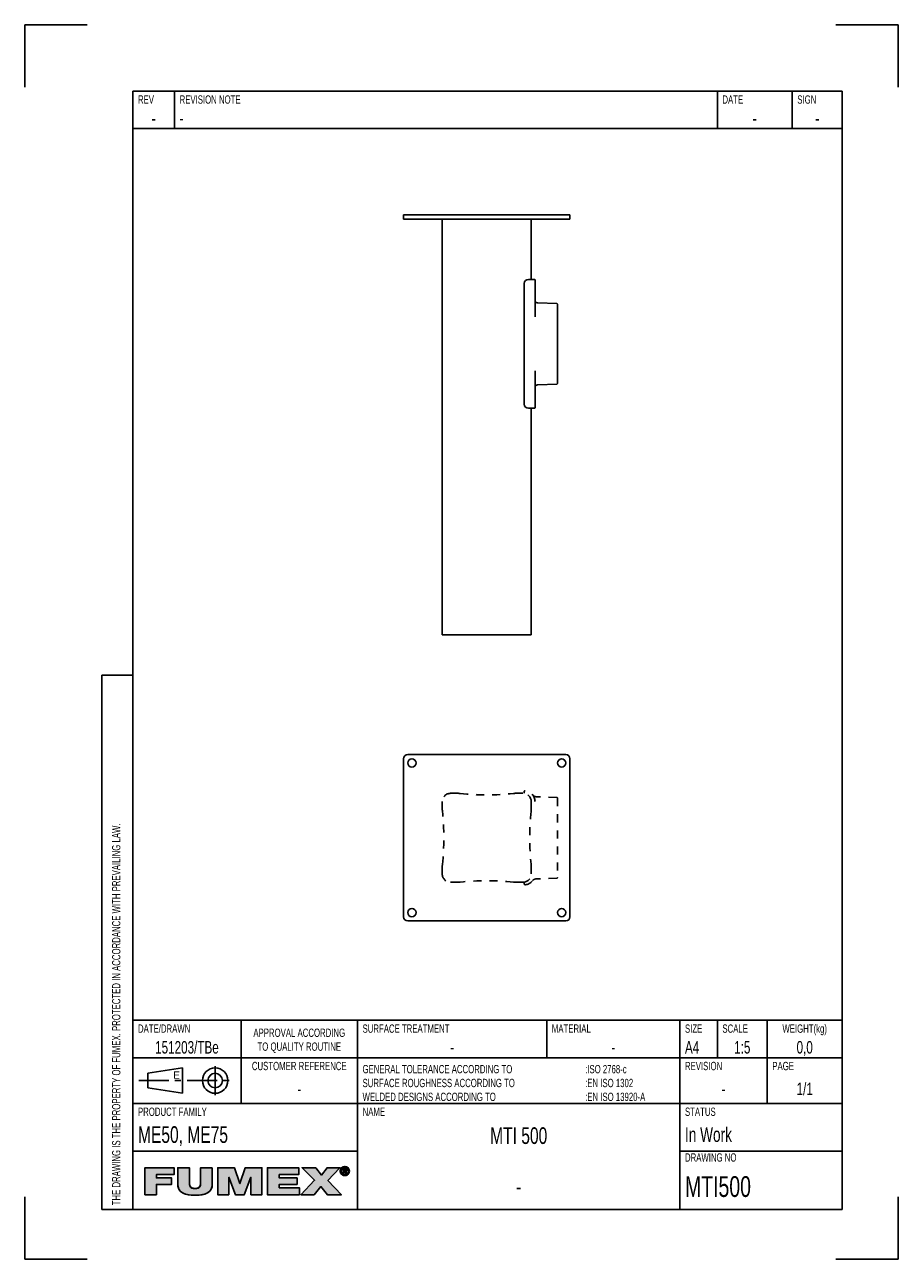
# Model space of a CAD drawing. Extents: x 0 to 210, y 0 to 297.
import ezdxf

# ---------------------------------------------------------------- set-up
doc = ezdxf.new("R2010")
doc.units = 0
doc.header["$LTSCALE"] = 19.36
doc.linetypes.add('CENTER', pattern=[0.6, 0.375, -0.075, 0.075, -0.075])
doc.linetypes.add('HIDDEN', pattern=[0.2, 0.1, -0.1])
doc.layers.get('0').update_dxf_attribs({"linetype": 'CONTINUOUS'})
for name, color, linetype in [('100727_DXF_CONTINUOUS_LINE', 7, 'CONTINUOUS'), ('100760_DXF_CONTINUOUS_LINE', 7, 'CONTINUOUS'), ('100760_DXF_HIDDEN_LINE', 7, 'CONTINUOUS'), ('G_MTI_SPIGOT_75_DXF_HIDDEN', 7, 'CONTINUOUS'), ('G_MTI_SPIGOTDXF_CONTINUOUS', 7, 'CONTINUOUS'), ('MTI500_DXF_CONTINUOUS_LINE', 7, 'CONTINUOUS'), ('MTI500_DXF_FORMAT', 7, 'CONTINUOUS')]:
    doc.layers.add(name, color=color, linetype=linetype)
doc.styles.add('TEXTSTYLE_2', font='txt', dxfattribs={"width": 0.7})
doc.styles.add('TEXTSTYLE_3', font='txt')

# ---------------------------------------------------------------- blocks, each defined once
blk = doc.blocks.new('SYMBOL_11_BL0', base_point=(53.46, 18.84))
at = {"layer": 'MTI500_DXF_FORMAT', "linetype": 'CONTINUOUS'}
for points in [[(31.68, 15.55), (28.88, 15.55), (28.88, 22.04), (35.91, 22.04), (35.91, 20.38), (31.68, 20.38), (31.68, 19.57), (35.31, 19.57), (35.31, 18.02), (31.68, 18.02)], [(45.09, 22.04), (45.09, 18.06), (45.05, 17.56), (44.94, 17.13), (44.76, 16.75), (44.51, 16.42), (44.19, 16.14), (43.78, 15.89), (43.27, 15.69), (42.64, 15.53), (41.87, 15.43), (40.95, 15.4), (40.03, 15.43), (39.26, 15.53), (38.63, 15.69), (38.12, 15.89), (37.71, 16.14), (37.38, 16.43), (37.13, 16.76), (36.95, 17.13), (36.84, 17.56), (36.8, 18.06), (36.8, 22.04), (39.6, 22.04), (39.6, 18.51), (39.62, 18.08), (39.67, 17.75), (39.78, 17.5), (39.95, 17.3), (40.19, 17.15), (40.52, 17.05), (40.97, 17.02), (41.4, 17.05), (41.72, 17.15), (41.96, 17.3), (42.12, 17.5), (42.22, 17.76), (42.28, 18.09), (42.29, 18.51), (42.29, 22.04)], [(49.07, 15.55), (46.42, 15.55), (46.42, 22.04), (50.41, 22.04), (51.7, 18.22), (51.73, 18.22), (53.03, 22.04), (57.01, 22.04), (57.01, 15.55), (54.37, 15.55), (54.37, 19.72), (54.34, 19.72), (52.76, 15.55), (50.67, 15.55), (49.09, 19.72), (49.07, 19.72)], [(66.03, 15.55), (58.36, 15.55), (58.36, 22.04), (65.89, 22.04), (65.89, 20.38), (61.17, 20.38), (61.17, 19.57), (65.46, 19.57), (65.46, 18.02), (61.17, 18.02), (61.17, 17.22), (66.03, 17.22)], [(69.59, 15.55), (66.38, 15.55), (69.67, 19.01), (66.68, 22.04), (69.96, 22.04), (71.34, 20.28), (72.69, 22.04), (75.79, 22.04), (72.88, 18.99), (76.12, 15.55), (72.75, 15.55), (71.2, 17.49)], [(76.31, 21.83), (76.23, 21.72), (76.16, 21.61), (76.12, 21.49), (76.09, 21.35), (76.08, 21.21), (75.87, 21.05), (75.86, 21.21), (75.87, 21.38), (75.91, 21.53), (75.97, 21.68), (76.05, 21.82), (76.36, 21.87)], [(76.09, 21.07), (76.12, 20.94), (76.16, 20.81), (76.23, 20.7), (76.31, 20.6), (76.15, 20.48), (76.05, 20.61), (75.97, 20.74), (75.91, 20.89), (75.87, 21.05), (76.08, 21.21)], [(76.46, 21.96), (76.36, 21.87), (76.05, 21.82), (76.15, 21.94), (76.57, 22.02)], [(76.69, 22.07), (76.57, 22.02), (76.15, 21.94), (76.27, 22.05), (76.82, 22.1)], [(76.95, 22.11), (76.82, 22.1), (76.27, 22.05), (76.33, 22.1), (77.43, 22.18), (77.57, 22.1), (77.64, 22.05), (77.76, 21.94), (77.85, 21.82), (77.93, 21.68), (77.99, 21.53), (78.03, 21.38), (78.04, 21.21), (78.03, 21.05), (77.99, 20.89), (77.93, 20.74), (77.86, 20.61), (77.76, 20.48), (77.64, 20.37), (77.57, 20.32), (77.43, 20.24), (77.28, 20.18), (77.12, 20.15), (76.79, 20.15), (76.63, 20.18), (76.48, 20.24), (76.4, 20.28), (76.95, 20.32), (77.09, 20.33), (77.22, 20.35), (77.34, 20.4), (77.45, 20.47), (77.55, 20.55), (77.59, 20.6), (77.67, 20.7), (77.74, 20.81), (77.78, 20.94), (77.81, 21.07), (77.82, 21.21), (77.81, 21.35), (77.78, 21.49), (77.74, 21.61), (77.67, 21.72), (77.59, 21.83), (77.55, 21.87), (77.45, 21.95), (77.34, 22.02), (77.21, 22.07), (77.09, 22.1)], [(76.95, 22.29), (77.12, 22.27), (77.28, 22.24), (77.43, 22.18), (76.33, 22.1), (76.48, 22.18), (76.63, 22.24), (76.79, 22.27)], [(76.73, 21.67), (76.54, 20.59), (76.54, 21.83), (77.01, 21.83), (77.01, 21.83), (77.12, 21.83), (77.2, 21.81), (77.27, 21.79), (77.33, 21.76), (77.37, 21.72), (77.39, 21.7), (77.4, 21.67), (77.43, 21.62), (77.44, 21.56), (77.45, 21.48), (77.44, 21.4), (77.43, 21.34), (77.4, 21.29), (77.08, 21.3), (77.12, 21.3), (77.15, 21.31), (77.18, 21.33), (77.2, 21.34), (77.22, 21.36), (77.23, 21.39), (77.24, 21.42), (77.25, 21.45), (77.25, 21.49), (77.25, 21.52), (77.24, 21.55), (77.23, 21.58), (77.22, 21.6), (77.2, 21.62), (77.17, 21.63), (77.14, 21.65), (77.11, 21.66), (77.07, 21.67), (77.02, 21.67), (76.98, 21.67), (76.85, 21.67)], [(76.95, 21.29), (76.97, 21.29), (77.03, 21.29), (77.08, 21.3), (77.4, 21.29), (76.73, 21.13), (76.73, 20.59), (76.54, 20.59), (76.73, 21.67), (76.73, 21.48), (76.73, 21.29), (76.84, 21.29)], [(77.13, 21.14), (77.48, 20.59), (77.27, 20.59), (76.94, 21.13), (76.73, 21.13), (77.4, 21.29), (77.36, 21.24), (77.32, 21.2), (77.26, 21.17), (77.2, 21.15)], [(76.35, 20.55), (76.46, 20.47), (76.26, 20.37), (76.15, 20.48), (76.31, 20.6)], [(76.57, 20.4), (76.69, 20.35), (76.4, 20.28), (76.26, 20.37), (76.46, 20.47)]]:
    blk.add_hatch(color=7, dxfattribs=at).paths.add_polyline_path(points)
at = {"layer": 'MTI500_DXF_FORMAT', "color": 7, "linetype": 'CONTINUOUS'}
for p, q in [((35.91, 22.04), (28.88, 22.04)), ((28.88, 22.04), (28.88, 15.55)), ((35.91, 22.04), (28.88, 22.04)), ((28.88, 22.04), (28.88, 15.55)), ((35.91, 20.38), (35.91, 22.04)), ((35.91, 20.38), (35.91, 22.04)), ((50.41, 22.04), (46.42, 22.04)), ((46.42, 22.04), (46.42, 15.55)), ((50.41, 22.04), (46.42, 22.04)), ((46.42, 22.04), (46.42, 15.55)), ((51.7, 18.22), (50.41, 22.04)), ((51.7, 18.22), (50.41, 22.04)), ((53.03, 22.04), (51.73, 18.22)), ((53.03, 22.04), (51.73, 18.22)), ((57.01, 22.04), (53.03, 22.04)), ((57.01, 22.04), (53.03, 22.04)), ((57.01, 15.55), (57.01, 22.04)), ((57.01, 15.55), (57.01, 22.04)), ((65.89, 22.04), (58.36, 22.04)), ((58.36, 22.04), (58.36, 15.55)), ((65.89, 22.04), (58.36, 22.04)), ((58.36, 22.04), (58.36, 15.55)), ((65.89, 20.38), (65.89, 22.04)), ((65.89, 20.38), (65.89, 22.04)), ((69.96, 22.04), (66.68, 22.04)), ((66.68, 22.04), (69.67, 19.01)), ((69.96, 22.04), (66.68, 22.04)), ((66.68, 22.04), (69.67, 19.01)), ((71.34, 20.28), (69.96, 22.04)), ((71.34, 20.28), (69.96, 22.04)), ((72.69, 22.04), (71.34, 20.28)), ((72.69, 22.04), (71.34, 20.28)), ((75.79, 22.04), (72.69, 22.04)), ((75.79, 22.04), (72.69, 22.04)), ((72.88, 18.99), (75.79, 22.04)), ((72.88, 18.99), (75.79, 22.04)), ((31.68, 19.57), (31.68, 20.38)), ((31.68, 20.38), (35.91, 20.38)), ((31.68, 19.57), (31.68, 20.38)), ((31.68, 20.38), (35.91, 20.38)), ((35.31, 19.57), (31.68, 19.57)), ((35.31, 19.57), (31.68, 19.57)), ((31.68, 15.55), (31.68, 18.02)), ((31.68, 18.02), (35.31, 18.02)), ((31.68, 15.55), (31.68, 18.02)), ((31.68, 18.02), (35.31, 18.02)), ((35.31, 18.02), (35.31, 19.57)), ((35.31, 18.02), (35.31, 19.57)), ((49.07, 15.55), (49.07, 19.72)), ((49.07, 19.72), (49.09, 19.72)), ((49.07, 15.55), (49.07, 19.72)), ((49.07, 19.72), (49.09, 19.72)), ((49.09, 19.72), (50.67, 15.55)), ((49.09, 19.72), (50.67, 15.55)), ((51.73, 18.22), (51.7, 18.22)), ((51.73, 18.22), (51.7, 18.22)), ((52.76, 15.55), (54.34, 19.72)), ((52.76, 15.55), (54.34, 19.72)), ((54.34, 19.72), (54.37, 19.72)), ((54.34, 19.72), (54.37, 19.72)), ((54.37, 19.72), (54.37, 15.55)), ((54.37, 19.72), (54.37, 15.55)), ((61.17, 19.57), (61.17, 20.38)), ((61.17, 20.38), (65.89, 20.38)), ((61.17, 19.57), (61.17, 20.38)), ((61.17, 20.38), (65.89, 20.38)), ((65.46, 19.57), (61.17, 19.57)), ((65.46, 19.57), (61.17, 19.57)), ((61.17, 17.22), (61.17, 18.02)), ((61.17, 18.02), (65.46, 18.02)), ((61.17, 17.22), (61.17, 18.02)), ((61.17, 18.02), (65.46, 18.02)), ((65.46, 18.02), (65.46, 19.57)), ((65.46, 18.02), (65.46, 19.57)), ((69.67, 19.01), (66.38, 15.55)), ((69.67, 19.01), (66.38, 15.55)), ((76.12, 15.55), (72.88, 18.99)), ((76.12, 15.55), (72.88, 18.99)), ((28.88, 15.55), (31.68, 15.55)), ((28.88, 15.55), (31.68, 15.55)), ((46.42, 15.55), (49.07, 15.55)), ((46.42, 15.55), (49.07, 15.55)), ((50.67, 15.55), (52.76, 15.55)), ((50.67, 15.55), (52.76, 15.55)), ((54.37, 15.55), (57.01, 15.55)), ((54.37, 15.55), (57.01, 15.55)), ((58.36, 15.55), (66.03, 15.55)), ((58.36, 15.55), (66.03, 15.55)), ((66.03, 17.22), (61.17, 17.22)), ((66.03, 17.22), (61.17, 17.22)), ((66.03, 15.55), (66.03, 17.22)), ((66.03, 15.55), (66.03, 17.22)), ((66.38, 15.55), (69.59, 15.55)), ((66.38, 15.55), (69.59, 15.55)), ((69.59, 15.55), (71.2, 17.49)), ((69.59, 15.55), (71.2, 17.49)), ((71.2, 17.49), (72.75, 15.55)), ((71.2, 17.49), (72.75, 15.55)), ((72.75, 15.55), (76.12, 15.55)), ((72.75, 15.55), (76.12, 15.55))]:
    blk.add_line(p, q, dxfattribs=at)
for points in [[(31.68, 15.55), (28.88, 15.55), (28.88, 22.04), (35.91, 22.04), (35.91, 20.38), (31.68, 20.38), (31.68, 19.57), (35.31, 19.57), (35.31, 18.02), (31.68, 18.02), (31.68, 15.55)], [(45.09, 22.04), (45.09, 18.06), (45.05, 17.56), (44.94, 17.13), (44.76, 16.75), (44.51, 16.42), (44.19, 16.14), (43.78, 15.89), (43.27, 15.69), (42.64, 15.53), (41.87, 15.43), (40.95, 15.4), (40.03, 15.43), (39.26, 15.53), (38.63, 15.69), (38.12, 15.89), (37.71, 16.14), (37.38, 16.43), (37.13, 16.76), (36.95, 17.13), (36.84, 17.56), (36.8, 18.06), (36.8, 22.04), (39.6, 22.04), (39.6, 18.51), (39.62, 18.08), (39.67, 17.75), (39.78, 17.5), (39.95, 17.3), (40.19, 17.15), (40.52, 17.05), (40.97, 17.02), (41.4, 17.05), (41.72, 17.15), (41.96, 17.3), (42.12, 17.5), (42.22, 17.76), (42.28, 18.09), (42.29, 18.51), (42.29, 22.04), (45.09, 22.04)], [(49.07, 15.55), (46.42, 15.55), (46.42, 22.04), (50.41, 22.04), (51.7, 18.22), (51.73, 18.22), (53.03, 22.04), (57.01, 22.04), (57.01, 15.55), (54.37, 15.55), (54.37, 19.72), (54.34, 19.72), (52.76, 15.55), (50.67, 15.55), (49.09, 19.72), (49.07, 19.72), (49.07, 15.55)], [(66.03, 15.55), (58.36, 15.55), (58.36, 22.04), (65.89, 22.04), (65.89, 20.38), (61.17, 20.38), (61.17, 19.57), (65.46, 19.57), (65.46, 18.02), (61.17, 18.02), (61.17, 17.22), (66.03, 17.22), (66.03, 15.55)], [(69.59, 15.55), (66.38, 15.55), (69.67, 19.01), (66.68, 22.04), (69.96, 22.04), (71.34, 20.28), (72.69, 22.04), (75.79, 22.04), (72.88, 18.99), (76.12, 15.55), (72.75, 15.55), (71.2, 17.49), (69.59, 15.55)], [(76.31, 21.83), (76.23, 21.72), (76.16, 21.61), (76.12, 21.49), (76.09, 21.35), (76.08, 21.21), (75.87, 21.05), (75.86, 21.21), (75.87, 21.38), (75.91, 21.53), (75.97, 21.68), (76.05, 21.82), (76.36, 21.87), (76.31, 21.83)], [(76.09, 21.07), (76.12, 20.94), (76.16, 20.81), (76.23, 20.7), (76.31, 20.6), (76.15, 20.48), (76.05, 20.61), (75.97, 20.74), (75.91, 20.89), (75.87, 21.05), (76.08, 21.21), (76.09, 21.07)], [(76.46, 21.96), (76.36, 21.87), (76.05, 21.82), (76.15, 21.94), (76.57, 22.02), (76.46, 21.96)], [(76.69, 22.07), (76.57, 22.02), (76.15, 21.94), (76.27, 22.05), (76.82, 22.1), (76.69, 22.07)], [(76.95, 22.11), (76.82, 22.1), (76.27, 22.05), (76.33, 22.1), (77.43, 22.18), (77.57, 22.1), (77.64, 22.05), (77.76, 21.94), (77.85, 21.82), (77.93, 21.68), (77.99, 21.53), (78.03, 21.38), (78.04, 21.21), (78.03, 21.05), (77.99, 20.89), (77.93, 20.74), (77.86, 20.61), (77.76, 20.48), (77.64, 20.37), (77.57, 20.32), (77.43, 20.24), (77.28, 20.18), (77.12, 20.15), (76.79, 20.15), (76.63, 20.18), (76.48, 20.24), (76.4, 20.28), (76.95, 20.32), (77.09, 20.33), (77.22, 20.35), (77.34, 20.4), (77.45, 20.47), (77.55, 20.55), (77.59, 20.6), (77.67, 20.7), (77.74, 20.81), (77.78, 20.94), (77.81, 21.07), (77.82, 21.21), (77.81, 21.35), (77.78, 21.49), (77.74, 21.61), (77.67, 21.72), (77.59, 21.83), (77.55, 21.87), (77.45, 21.95), (77.34, 22.02), (77.21, 22.07), (77.09, 22.1), (76.95, 22.11)], [(76.95, 22.29), (77.12, 22.27), (77.28, 22.24), (77.43, 22.18), (76.33, 22.1), (76.48, 22.18), (76.63, 22.24), (76.79, 22.27), (76.95, 22.29)], [(76.73, 21.67), (76.54, 20.59), (76.54, 21.83), (77.01, 21.83), (77.01, 21.83), (77.12, 21.83), (77.2, 21.81), (77.27, 21.79), (77.33, 21.76), (77.37, 21.72), (77.39, 21.7), (77.4, 21.67), (77.43, 21.62), (77.44, 21.56), (77.45, 21.48), (77.44, 21.4), (77.43, 21.34), (77.4, 21.29), (77.08, 21.3), (77.12, 21.3), (77.15, 21.31), (77.18, 21.33), (77.2, 21.34), (77.22, 21.36), (77.23, 21.39), (77.24, 21.42), (77.25, 21.45), (77.25, 21.49), (77.25, 21.52), (77.24, 21.55), (77.23, 21.58), (77.22, 21.6), (77.2, 21.62), (77.17, 21.63), (77.14, 21.65), (77.11, 21.66), (77.07, 21.67), (77.02, 21.67), (76.98, 21.67), (76.85, 21.67), (76.73, 21.67)], [(76.95, 21.29), (76.97, 21.29), (77.03, 21.29), (77.08, 21.3), (77.4, 21.29), (76.73, 21.13), (76.73, 20.59), (76.54, 20.59), (76.73, 21.67), (76.73, 21.48), (76.73, 21.29), (76.84, 21.29), (76.95, 21.29)], [(77.13, 21.14), (77.48, 20.59), (77.27, 20.59), (76.94, 21.13), (76.73, 21.13), (77.4, 21.29), (77.36, 21.24), (77.32, 21.2), (77.26, 21.17), (77.2, 21.15), (77.13, 21.14)], [(76.35, 20.55), (76.46, 20.47), (76.26, 20.37), (76.15, 20.48), (76.31, 20.6), (76.35, 20.55)], [(76.57, 20.4), (76.69, 20.35), (76.4, 20.28), (76.26, 20.37), (76.46, 20.47), (76.57, 20.4)]]:
    blk.add_lwpolyline(points, dxfattribs=at)
for points, knots in [([(45.09, 22.04), (45.09, 22.04), (42.29, 22.04), (42.29, 22.04), (42.29, 22.04), (42.29, 18.51), (42.29, 18.51), (42.29, 17.84), (42.29, 17.02), (40.97, 17.02), (39.6, 17.02), (39.6, 17.84), (39.6, 18.51), (39.6, 18.51), (39.6, 22.04), (39.6, 22.04), (39.6, 22.04), (36.8, 22.04), (36.8, 22.04), (36.8, 22.04), (36.8, 18.06), (36.8, 18.06), (36.8, 16.26), (38.18, 15.4), (40.95, 15.4), (43.73, 15.4), (45.09, 16.26), (45.09, 18.06), (45.09, 18.06), (45.09, 22.04), (45.09, 22.04)], [0, 0, 0, 0, 1, 1, 1, 2, 2, 2, 3, 3, 3, 4, 4, 4, 5, 5, 5, 6, 6, 6, 7, 7, 7, 8, 8, 8, 9, 9, 9, 10, 10, 10, 10]), ([(45.09, 22.04), (45.09, 22.04), (42.29, 22.04), (42.29, 22.04), (42.29, 22.04), (42.29, 18.51), (42.29, 18.51), (42.29, 17.84), (42.29, 17.02), (40.97, 17.02), (39.6, 17.02), (39.6, 17.84), (39.6, 18.51), (39.6, 18.51), (39.6, 22.04), (39.6, 22.04), (39.6, 22.04), (36.8, 22.04), (36.8, 22.04), (36.8, 22.04), (36.8, 18.06), (36.8, 18.06), (36.8, 16.26), (38.18, 15.4), (40.95, 15.4), (43.73, 15.4), (45.09, 16.26), (45.09, 18.06), (45.09, 18.06), (45.09, 22.04), (45.09, 22.04)], [0, 0, 0, 0, 1, 1, 1, 2, 2, 2, 3, 3, 3, 4, 4, 4, 5, 5, 5, 6, 6, 6, 7, 7, 7, 8, 8, 8, 9, 9, 9, 10, 10, 10, 10]), ([(76.95, 20.14), (77.54, 20.14), (78.04, 20.59), (78.04, 21.21), (78.04, 21.83), (77.54, 22.29), (76.95, 22.29), (76.36, 22.29), (75.86, 21.83), (75.86, 21.21), (75.86, 20.59), (76.36, 20.14), (76.95, 20.14)], [0, 0, 0, 0, 1, 1, 1, 2, 2, 2, 3, 3, 3, 4, 4, 4, 4]), ([(76.95, 20.14), (77.54, 20.14), (78.04, 20.59), (78.04, 21.21), (78.04, 21.83), (77.54, 22.29), (76.95, 22.29), (76.36, 22.29), (75.86, 21.83), (75.86, 21.21), (75.86, 20.59), (76.36, 20.14), (76.95, 20.14)], [0, 0, 0, 0, 1, 1, 1, 2, 2, 2, 3, 3, 3, 4, 4, 4, 4]), ([(76.08, 21.21), (76.08, 21.72), (76.46, 22.11), (76.95, 22.11), (77.44, 22.11), (77.82, 21.72), (77.82, 21.21), (77.82, 20.7), (77.44, 20.32), (76.95, 20.32), (76.46, 20.32), (76.08, 20.7), (76.08, 21.21)], [0, 0, 0, 0, 1, 1, 1, 2, 2, 2, 3, 3, 3, 4, 4, 4, 4]), ([(76.08, 21.21), (76.08, 21.72), (76.46, 22.11), (76.95, 22.11), (77.44, 22.11), (77.82, 21.72), (77.82, 21.21), (77.82, 20.7), (77.44, 20.32), (76.95, 20.32), (76.46, 20.32), (76.08, 20.7), (76.08, 21.21)], [0, 0, 0, 0, 1, 1, 1, 2, 2, 2, 3, 3, 3, 4, 4, 4, 4]), ([(76.73, 21.13), (76.73, 21.13), (76.94, 21.13), (76.94, 21.13), (76.94, 21.13), (77.27, 20.59), (77.27, 20.59), (77.27, 20.59), (77.48, 20.59), (77.48, 20.59), (77.48, 20.59), (77.13, 21.14), (77.13, 21.14), (77.31, 21.16), (77.45, 21.26), (77.45, 21.48), (77.45, 21.72), (77.3, 21.83), (77.01, 21.83), (77.01, 21.83), (76.54, 21.83), (76.54, 21.83), (76.54, 21.83), (76.54, 20.59), (76.54, 20.59), (76.54, 20.59), (76.73, 20.59), (76.73, 20.59), (76.73, 20.59), (76.73, 21.13), (76.73, 21.13)], [0, 0, 0, 0, 1, 1, 1, 2, 2, 2, 3, 3, 3, 4, 4, 4, 5, 5, 5, 6, 6, 6, 7, 7, 7, 8, 8, 8, 9, 9, 9, 10, 10, 10, 10]), ([(76.73, 21.13), (76.73, 21.13), (76.94, 21.13), (76.94, 21.13), (76.94, 21.13), (77.27, 20.59), (77.27, 20.59), (77.27, 20.59), (77.48, 20.59), (77.48, 20.59), (77.48, 20.59), (77.13, 21.14), (77.13, 21.14), (77.31, 21.16), (77.45, 21.26), (77.45, 21.48), (77.45, 21.72), (77.3, 21.83), (77.01, 21.83), (77.01, 21.83), (76.54, 21.83), (76.54, 21.83), (76.54, 21.83), (76.54, 20.59), (76.54, 20.59), (76.54, 20.59), (76.73, 20.59), (76.73, 20.59), (76.73, 20.59), (76.73, 21.13), (76.73, 21.13)], [0, 0, 0, 0, 1, 1, 1, 2, 2, 2, 3, 3, 3, 4, 4, 4, 5, 5, 5, 6, 6, 6, 7, 7, 7, 8, 8, 8, 9, 9, 9, 10, 10, 10, 10]), ([(76.73, 21.29), (76.73, 21.29), (76.73, 21.67), (76.73, 21.67), (76.73, 21.67), (76.98, 21.67), (76.98, 21.67), (77.11, 21.67), (77.25, 21.64), (77.25, 21.49), (77.25, 21.3), (77.11, 21.29), (76.95, 21.29), (76.95, 21.29), (76.73, 21.29), (76.73, 21.29)], [0, 0, 0, 0, 1, 1, 1, 2, 2, 2, 3, 3, 3, 4, 4, 4, 5, 5, 5, 5]), ([(76.73, 21.29), (76.73, 21.29), (76.73, 21.67), (76.73, 21.67), (76.73, 21.67), (76.98, 21.67), (76.98, 21.67), (77.11, 21.67), (77.25, 21.64), (77.25, 21.49), (77.25, 21.3), (77.11, 21.29), (76.95, 21.29), (76.95, 21.29), (76.73, 21.29), (76.73, 21.29)], [0, 0, 0, 0, 1, 1, 1, 2, 2, 2, 3, 3, 3, 4, 4, 4, 5, 5, 5, 5])]:
    blk.add_open_spline(points, degree=3, knots=knots, dxfattribs=at)
for points in [[(76.95, 20.32), (76.4, 20.28), (76.82, 20.33), (76.69, 20.35)], [(76.95, 20.14), (76.79, 20.15), (77.12, 20.15)]]:
    blk.add_solid(points, dxfattribs=at)
blk = doc.blocks.new('SYMBOL_0_BL1', base_point=(39, 43))
at = {"layer": 'MTI500_DXF_CONTINUOUS_LINE', "color": 7, "linetype": 'CONTINUOUS'}
for p, q in [((29.59375, 44.75), (37.90625, 46.0625)), ((29.59375, 41.25), (29.59375, 44.75)), ((37.90625, 46.0625), (37.90625, 39.9375)), ((37.90625, 39.9375), (29.59375, 41.25))]:
    blk.add_line(p, q, dxfattribs=at)
at = {"layer": 'MTI500_DXF_CONTINUOUS_LINE', "color": 7, "linetype": 'CENTER'}
for p, q in [((45.78125, 46.5), (45.78125, 39.5)), ((27.40625, 43), (50.59375, 43))]:
    blk.add_line(p, q, dxfattribs=at)
at = {"layer": 'MTI500_DXF_CONTINUOUS_LINE', "color": 7, "linetype": 'CONTINUOUS'}
for radius in [3.0625, 1.75]:
    blk.add_circle((45.78125, 43), radius, dxfattribs=at)

msp = doc.modelspace()

# ---------------------------------------------------------------- linework, layer by layer
at = {"layer": '100727_DXF_CONTINUOUS_LINE', "color": 7, "linetype": 'CONTINUOUS'}
for p, q in [((91.08, 251.23), (91.08, 250.23)), ((91.08, 251.23), (131.08, 251.23)), ((91.08, 250.23), (131.08, 250.23)), ((131.08, 251.23), (131.08, 250.23)), ((91.08, 120.4), (91.08, 82.4)), ((130.08, 121.4), (92.08, 121.4)), ((131.08, 82.4), (131.08, 120.4)), ((92.08, 81.4), (130.08, 81.4))]:
    msp.add_line(p, q, dxfattribs=at)
for centre in [(93.08, 119.4), (129.08, 119.4), (93.08, 83.4), (129.08, 83.4)]:
    msp.add_circle(centre, 1, dxfattribs=at)
for centre, start, end in [((92.08, 120.4), 90, 180), ((130.08, 120.4), 0, 90), ((92.08, 82.4), 180, 270), ((130.08, 82.4), 270, 360)]:
    msp.add_arc(centre, 1, start, end, dxfattribs=at)
at = {"layer": '100760_DXF_CONTINUOUS_LINE', "color": 7, "linetype": 'CONTINUOUS'}
for p, q in [((100.38, 250.23), (100.38, 150.23)), ((121.78, 250.23), (121.78, 235.73)), ((121.78, 204.73), (121.78, 150.23)), ((100.38, 150.23), (121.78, 150.23))]:
    msp.add_line(p, q, dxfattribs=at)
at = {"layer": '100760_DXF_HIDDEN_LINE', "color": 8, "linetype": 'HIDDEN'}
for p, q in [((100.38, 110.1), (100.38, 108.38)), ((104.1, 112.1), (102.38, 112.1)), ((119.78, 112.1), (118.05, 112.1)), ((121.78, 110.1), (121.78, 108.38)), ((100.38, 94.42), (100.38, 92.7)), ((121.78, 94.42), (121.78, 92.7)), ((102.38, 90.7), (104.1, 90.7)), ((118.05, 90.7), (119.78, 90.7))]:
    msp.add_line(p, q, dxfattribs=at)
for centre, radius, start, end in [((102.38, 110.1), 2, 90, 180), ((104.1, 107.1), 5, 83.7657, 90), ((111.08, 170.98), 59.26, 263.7657, 276.2343), ((118.05, 107.1), 5, 90, 96.2343), ((119.78, 110.1), 2, 0, 90), ((105.38, 108.38), 5, 180, 186.2343), ((41.5, 101.4), 59.26, 353.7657, 6.2343), ((180.65, 101.4), 59.26, 173.7657, 186.2343), ((116.78, 108.38), 5, 353.7657, 360), ((105.38, 94.42), 5, 173.7657, 180), ((102.38, 92.7), 2, 180, 270), ((119.78, 92.7), 2, 270, 360), ((116.78, 94.42), 5, 0, 6.2343), ((104.1, 95.7), 5, 270, 276.2343), ((111.08, 31.82), 59.26, 83.7657, 96.2343), ((118.05, 95.7), 5, 263.7657, 270)]:
    msp.add_arc(centre, radius, start, end, dxfattribs=at)
at = {"layer": 'G_MTI_SPIGOT_75_DXF_HIDDEN', "color": 8, "linetype": 'HIDDEN'}
for p, q in [((120.08, 112.49), (120.08, 112.1)), ((122.14, 111.68), (122.14, 111.68)), ((122.14, 111.68), (122.14, 111.68)), ((122.14, 111.68), (122.15, 111.66)), ((122.15, 111.67), (122.17, 111.64)), ((127.88, 111.12), (122.9, 111.29)), ((128.08, 110.92), (128.08, 91.88)), ((120.08, 90.7), (120.08, 90.31)), ((122.15, 91.14), (122.14, 91.12)), ((122.14, 91.12), (122.14, 91.12)), ((122.17, 91.16), (122.15, 91.13)), ((127.88, 91.68), (122.9, 91.51))]:
    msp.add_line(p, q, dxfattribs=at)
for points in [[(122.9, 111.29), (122.87, 111.29), (122.81, 111.3), (122.75, 111.31), (122.69, 111.32), (122.63, 111.34), (122.57, 111.36), (122.52, 111.38), (122.46, 111.41), (122.41, 111.44), (122.36, 111.47), (122.31, 111.51), (122.26, 111.55), (122.22, 111.59), (122.18, 111.63), (122.14, 111.68)], [(122.17, 111.64), (122.19, 111.61), (122.2, 111.61)], [(122.14, 91.12), (122.18, 91.17), (122.22, 91.21), (122.26, 91.25), (122.31, 91.29), (122.36, 91.33), (122.41, 91.36), (122.46, 91.39), (122.52, 91.42), (122.57, 91.44), (122.63, 91.46), (122.69, 91.48), (122.75, 91.49), (122.81, 91.5), (122.87, 91.51), (122.9, 91.51)], [(122.2, 91.19), (122.19, 91.19), (122.17, 91.16)]]:
    msp.add_lwpolyline(points, dxfattribs=at)
for centre, radius, start, end in [((120.28, 112.49), 0.2, 85.2198, 180), ((120.08, 110.1), 2.6, 0, 85.2198), ((127.88, 110.92), 0.2, 0, 88), ((120.08, 92.7), 2.6, 274.7802, 360), ((120.28, 90.31), 0.2, 180, 274.7802), ((127.88, 91.88), 0.2, 272, 360)]:
    msp.add_arc(centre, radius, start, end, dxfattribs=at)
at = {"layer": 'G_MTI_SPIGOTDXF_CONTINUOUS', "color": 7, "linetype": 'CONTINUOUS'}
for p, q in [((120.08, 234.73), (120.08, 205.73)), ((121.08, 235.73), (122.48, 235.73)), ((122.68, 226.74), (122.68, 235.53)), ((127.88, 229.95), (123.34, 230.1)), ((128.08, 229.75), (128.08, 210.71)), ((122.68, 204.93), (122.68, 213.72)), ((127.88, 210.51), (123.34, 210.35)), ((122.48, 204.73), (121.08, 204.73))]:
    msp.add_line(p, q, dxfattribs=at)
for points in [[(123.34, 230.1), (123.31, 230.11), (123.25, 230.11), (123.19, 230.12), (123.14, 230.13), (123.08, 230.15), (123.03, 230.17), (122.97, 230.19), (122.92, 230.21), (122.87, 230.24), (122.82, 230.27), (122.77, 230.31), (122.72, 230.35), (122.68, 230.39), (122.68, 230.39)], [(122.68, 210.07), (122.68, 210.07), (122.72, 210.11), (122.77, 210.15), (122.82, 210.18), (122.87, 210.21), (122.92, 210.24), (122.97, 210.27), (123.03, 210.29), (123.08, 210.31), (123.14, 210.32), (123.19, 210.33), (123.25, 210.34), (123.31, 210.35), (123.34, 210.35)]]:
    msp.add_lwpolyline(points, dxfattribs=at)
for centre, radius, start, end in [((121.08, 234.73), 1, 90, 180), ((122.48, 235.53), 0.2, 0, 90), ((127.88, 229.75), 0.2, 0, 88), ((127.88, 210.71), 0.2, 272, 360), ((121.08, 205.73), 1, 180, 270), ((122.48, 204.93), 0.2, 270, 360)]:
    msp.add_arc(centre, radius, start, end, dxfattribs=at)
at = {"layer": 'MTI500_DXF_FORMAT', "color": 7, "linetype": 'CONTINUOUS'}
for p, q in [((0, 281.98), (0, 297)), ((0, 297), (15, 297)), ((195, 297), (210, 297)), ((210, 282), (210, 297)), ((196.5, 281), (26, 281)), ((26, 281), (26, 272)), ((26, 12), (26, 281)), ((26, 281), (196.5, 281)), ((36, 281), (36, 272)), ((166.5, 281), (166.5, 272)), ((184.5, 281), (184.5, 272)), ((196.5, 281), (196.5, 272)), ((196.5, 281), (196.5, 12)), ((196.5, 272), (26, 272)), ((18.5, 12), (18.5, 140.5)), ((18.5, 140.5), (26, 140.5)), ((196.5, 57.5), (26, 57.5)), ((26, 12), (26, 57.5)), ((52, 37.5), (52, 57.5)), ((80, 12), (80, 57.5)), ((125.5, 48.5), (125.5, 57.5)), ((157.5, 12), (157.5, 57.5)), ((166.5, 48.5), (166.5, 57.5)), ((178.5, 37.5), (178.5, 57.5)), ((196.5, 12), (196.5, 57.5)), ((196.5, 48.5), (26, 48.5)), ((196.5, 37.5), (26, 37.5)), ((80, 26), (26, 26)), ((196.5, 26), (157.5, 26)), ((0, 0), (0, 15)), ((210, 0), (210, 14.99)), ((18.5, 12), (196.5, 12)), ((196.5, 12), (26, 12)), ((0, 0), (15, 0)), ((195, 0), (210, 0))]:
    msp.add_line(p, q, dxfattribs=at)

# ---------------------------------------------------------------- block references
at = {"layer": 'MTI500_DXF_CONTINUOUS_LINE', "color": 7, "linetype": 'CONTINUOUS'}
msp.add_blockref('SYMBOL_0_BL1', (39, 43), dxfattribs=at)
at = {"layer": 'MTI500_DXF_FORMAT', "color": 2, "linetype": 'CONTINUOUS'}
msp.add_blockref('SYMBOL_11_BL0', (53.46, 18.84), dxfattribs=at)

# ---------------------------------------------------------------- texts
at = {"color": 7, "linetype": 'CONTINUOUS'}
for s, insert, char_height, width, attachment_point, style in [('DATE/DRAWN', (27.23, 56.5), 2, 14, 1, 'TEXTSTYLE_2'), ('SURFACE TREATMENT', (81.22, 56.5), 2, 23.8, 1, 'TEXTSTYLE_2'), ('MATERIAL', (126.72, 56.5), 2, 11.2, 1, 'TEXTSTYLE_2'), ('SIZE ', (158.72, 56.5), 2, 7, 1, 'TEXTSTYLE_2'), ('SCALE', (167.72, 56.5), 2, 7, 1, 'TEXTSTYLE_2'), ('WEIGHT(kg)', (187.5, 56.5), 2, 14, 2, 'TEXTSTYLE_2'), ('APPROVAL ACCORDING\\PTO QUALITY ROUTINE', (66, 55.5), 2, 25.2, 2, 'TEXTSTYLE_2'), ('151203/TBe', (39, 52.5), 3, 21, 2, 'TEXTSTYLE_2'), ('-', (102.75, 52.5), 3, 2.1, 2, 'TEXTSTYLE_2'), ('-', (141.5, 52.5), 3, 2.1, 2, 'TEXTSTYLE_2'), ('A4 ', (158.72, 52.5), 3, 6.3, 1, 'TEXTSTYLE_2'), ('1:5', (172.5, 52.5), 3, 6.3, 2, 'TEXTSTYLE_2'), ('0,0', (187.5, 52.5), 3, 6.3, 2, 'TEXTSTYLE_2'), ('CUSTOMER REFERENCE', (66, 47.5), 2, 25.2, 2, 'TEXTSTYLE_2'), ('REVISION', (158.72, 47.5), 2, 11.2, 1, 'TEXTSTYLE_2'), ('PAGE', (179.72, 47.5), 2, 5.6, 1, 'TEXTSTYLE_2'), ('E', (35.72, 45.19), 1.75, 1.75, 1, 'TEXTSTYLE_3')]:
    msp.add_mtext(s, dxfattribs=dict(at, insert=insert, char_height=char_height, width=width, attachment_point=attachment_point, style=style))
at = {"layer": 'MTI500_DXF_FORMAT', "color": 2, "linetype": 'CONTINUOUS', "style": 'TEXTSTYLE_2'}
for s, insert, char_height, width, attachment_point in [('REV', (27.23, 280), 2, 4.2, 1), ('REVISION NOTE', (37.23, 280), 2, 18.2, 1), ('DATE', (167.72, 280), 2, 5.6, 1), ('SIGN', (185.72, 280), 2, 5.6, 1), ('-', (31, 276.25), 3.5, 2.45, 2), ('-', (37.23, 276), 3, 2.1, 1), ('-', (175.5, 276.25), 3.5, 2.45, 2), ('-', (190.5, 276.25), 3.5, 2.45, 2)]:
    msp.add_mtext(s, dxfattribs=dict(at, insert=insert, char_height=char_height, width=width, attachment_point=attachment_point))
at = {"layer": 'MTI500_DXF_FORMAT', "color": 2, "linetype": 'CONTINUOUS', "insert": (21, 13), "char_height": 2, "width": 114.8, "attachment_point": 1, "rotation": 90, "style": 'TEXTSTYLE_2'}
msp.add_mtext('THE DRAWING IS THE PROPERTY OF FUMEX. PROTECTED IN ACCORDANCE WITH PREVAILING LAW.', dxfattribs=at)
at = {"layer": 'MTI500_DXF_FORMAT', "color": 7, "linetype": 'CONTINUOUS', "style": 'TEXTSTYLE_2'}
for s, insert, char_height, width, attachment_point in [('GENERAL TOLERANCE ACCORDING TO\\PSURFACE ROUGHNESS ACCORDING TO\\PWELDED DESIGNS ACCORDING TO\\P ', (81.22, 46.75), 2, 42, 1), (':ISO 2768-c\\P:EN ISO 1302\\P:EN ISO 13920-A \\P ', (134.72, 46.75), 2, 22.4, 1), ('1/1', (187.5, 42.5), 3, 6.3, 2), ('-', (66, 42.5), 3, 2.1, 2), ('- ', (168, 42.5), 3, 4.2, 2), ('PRODUCT FAMILY', (27.23, 36.5), 2, 19.6, 1), ('NAME ', (81.22, 36.5), 2, 7, 1), ('STATUS ', (158.72, 36.5), 2, 9.8, 1), ('ME50, ME75', (27.23, 32), 4, 28, 1), ('MTI 500', (118.75, 31.75), 4, 19.6, 2), ('In Work  ', (158.72, 31.75), 3.5, 22.05, 1), ('DRAWING NO', (158.72, 25.5), 2, 14, 1), ('MTI500', (158.72, 20), 5, 21, 1), ('-', (118.75, 19.5), 4, 2.8, 2)]:
    msp.add_mtext(s, dxfattribs=dict(at, insert=insert, char_height=char_height, width=width, attachment_point=attachment_point))

doc.saveas('drawing.dxf')
